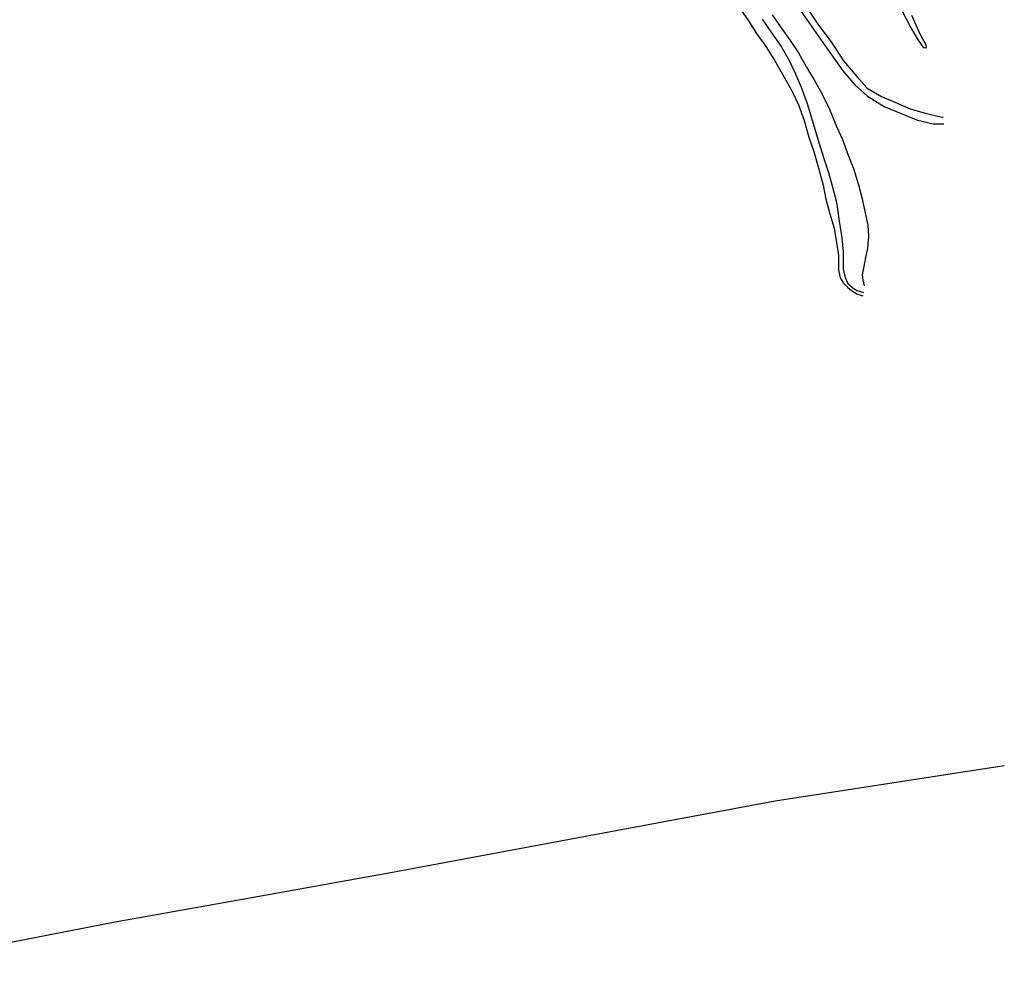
# Model space of a CAD drawing. Extents: x 158343 to 162498, y 431347 to 434500.
# Tile 61 of 61: x 159914 to 160281, y 433314 to 433668. Entities that reach past the tile are written whole.
import ezdxf

# ---------------------------------------------------------------- set-up
doc = ezdxf.new("R2010")
doc.units = 0
doc.header["$LTSCALE"] = 10
doc.header["$MEASUREMENT"] = 0
for name, color, linetype in [('33_trappen en balustraden', 252, 'CONTINUOUS'), ('47_binneninrichting', 8, 'CONTINUOUS'), ('G04', 8, 'CONTINUOUS')]:
    doc.layers.add(name, color=color, linetype=linetype)

msp = doc.modelspace()

# ---------------------------------------------------------------- linework, layer by layer
at = {"layer": '33_trappen en balustraden', "flags": 128}
for points in [[(160182.14, 433672.78), (160185.8, 433667.49), (160188.82, 433662.77), (160192.28, 433657.96), (160195.49, 433652.84), (160198.45, 433647.58), (160202.08, 433641.18), (160204.42, 433636.12), (160206.6, 433630.28), (160208.38, 433624.15), (160210.19, 433618.83), (160212.02, 433612.22), (160213.7, 433606.21), (160214.61, 433601), (160216.14, 433595.59), (160217.7, 433590.21), (160218.58, 433584.8), (160219.34, 433579.99), (160219.41, 433577.66), (160219.4, 433574.61), (160220.04, 433571.7), (160221.28, 433569.67), (160222.8, 433568.14), (160224.27, 433566.98), (160226.22, 433565.7), (160228.49, 433565.01)], [(160194.64, 433669.74), (160198.03, 433664.87), (160201.39, 433660.1), (160204.46, 433655.51), (160207.49, 433650.22), (160210.28, 433645.53), (160213.11, 433640.34), (160216.07, 433634.6), (160218.6, 433628.09), (160220.81, 433623.28), (160222.97, 433617.46), (160224.91, 433612.43), (160226.81, 433606.39), (160228.1, 433601.58), (160229.36, 433595.95), (160230.32, 433591.36), (160230.53, 433587.23), (160230.18, 433582.63), (160229.6, 433579.85), (160228.66, 433575.28), (160228.25, 433572.83), (160228.44, 433570.83), (160228.94, 433568.72)], [(160246.52, 433669.53), (160249.8, 433662.44), (160251.86, 433658.53), (160252.06, 433657.28), (160251.13, 433657.38), (160249.22, 433660.22), (160246.13, 433665.53), (160242.97, 433671.5)]]:
    msp.add_lwpolyline(points, dxfattribs=at)
at = {"layer": '47_binneninrichting', "flags": 128}
for points in [[(160151.77, 433728.02), (160155.8, 433725.27), (160164.83, 433717.66), (160171.74, 433711.58), (160179.87, 433703.64), (160187.95, 433694.36), (160195.37, 433685.15), (160202.17, 433675.77), (160206.86, 433668.92), (160214.4, 433658.16), (160220.98, 433648.83), (160225.46, 433643.58), (160230.18, 433639.36), (160236.42, 433635.59), (160242.77, 433632.96), (160248.77, 433630.47), (160254.62, 433629.14), (160258.62, 433629.03)], [(160152.75, 433730.76), (160158.4, 433726.59), (160164.67, 433721.86), (160169.96, 433717.14), (160174.87, 433712.54), (160179.73, 433707.62), (160184.27, 433702.75), (160188.73, 433697.11), (160193.59, 433691.26), (160198.5, 433684.31), (160203.06, 433678.12), (160207.64, 433672.14), (160211.88, 433665.87), (160216.63, 433659.65), (160221.26, 433652.55), (160226.17, 433646.71), (160230.01, 433642.36), (160235.38, 433639.27), (160240.4, 433637.15), (160246.03, 433634.73), (160251.68, 433633.03), (160257.98, 433631.56), (160258.39, 433631.55)], [(160190.89, 433668.05), (160194.12, 433663.43), (160197.98, 433657.86), (160200.84, 433652.92), (160203.28, 433647.93), (160205.44, 433642.72), (160207.67, 433636.66), (160209.58, 433630.47), (160211.73, 433623.41), (160213.76, 433616.52), (160215.64, 433610.93), (160217.05, 433605.95), (160218.66, 433599.89), (160219.66, 433592.85), (160220.56, 433586.62), (160221.12, 433581.41), (160221.13, 433577.76), (160221.17, 433574.95), (160221.86, 433571.85), (160222.88, 433569.54), (160224.61, 433568.09), (160226.25, 433566.95), (160228.63, 433566.21)]]:
    msp.add_lwpolyline(points, dxfattribs=at)
at = {"layer": 'G04', "flags": 128}
for points in [[(160000, 433340.66), (160053.22, 433350.15), (160195.77, 433376.77), (160281.16, 433389.99)], [(159862.88, 433313.62), (159881.57, 433318.44), (159949.84, 433331.72), (160000, 433340.66)]]:
    msp.add_lwpolyline(points, dxfattribs=at)

doc.saveas('drawing.dxf')
